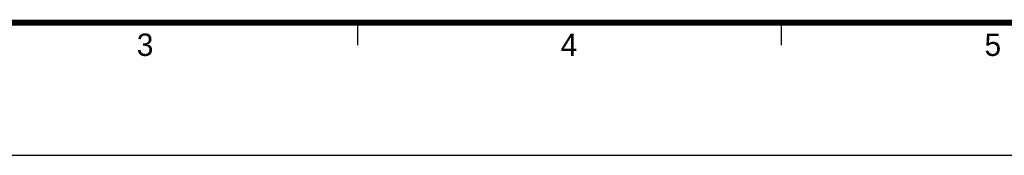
# Model space of a CAD drawing. Header units: millimetres. Extents: x 10 to 584, y 4 to 410.
# Tile 2 of 57: x 133 to 265, y 10 to 28. Entities that reach past the tile are written whole.
import ezdxf

# ---------------------------------------------------------------- set-up
doc = ezdxf.new("R2010")
doc.units = ezdxf.units.MM
doc.header["$LTSCALE"] = 32.67
doc.layers.get('0').update_dxf_attribs({"linetype": 'CONTINUOUS'})
doc.styles.add('TEXTSTYLE_2', font='txt')

msp = doc.modelspace()

# ---------------------------------------------------------------- linework, layer by layer
at = {"color": 7, "linetype": 'Continuous'}
for p, q in [((178.4108, 27.7533), (178.4108, 24.7533)), ((235.4108, 27.7533), (235.4108, 24.7533)), ((10, 10), (584, 10))]:
    msp.add_line(p, q, dxfattribs=at)
at = {"color": 7, "linetype": 'Continuous', "const_width": 0.8}
msp.add_lwpolyline([(562.4108, 27.7533), (32.4108, 27.7533)], dxfattribs=at)

# ---------------------------------------------------------------- texts
at = {"color": 7, "linetype": 'Continuous', "char_height": 3, "width": 3, "attachment_point": 1, "line_spacing_factor": 0.9, "style": 'TEXTSTYLE_2'}
for s, insert in [('3', (148.7509, 26.3054)), ('4', (205.7509, 26.3054)), ('5', (262.7509, 26.3054))]:
    msp.add_mtext(s, dxfattribs=dict(at, insert=insert))

doc.saveas('drawing.dxf')
